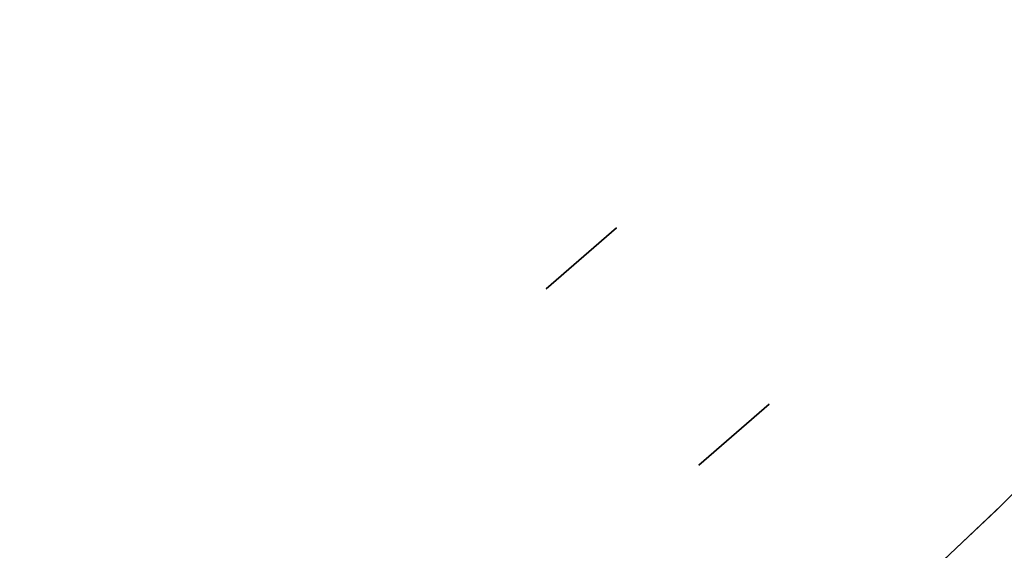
# Model space of a CAD drawing. Header units: millimetres. Extents: x 220 to 1240, y -2940 to -1929.
# Tile 35 of 59: x 835 to 961, y -2676 to -2608. Entities that reach past the tile are written whole.
import ezdxf

# ---------------------------------------------------------------- set-up
doc = ezdxf.new("R2010")
doc.units = ezdxf.units.MM

msp = doc.modelspace()

# ---------------------------------------------------------------- linework, layer by layer
at = {"extrusion": (1.51515e-05, -2.17846e-06, 1)}
msp.add_lwpolyline([(413.37, -2341.54), (410.35, -2352.55), (407.7, -2363.66), (405.44, -2374.86), (403.57, -2386.13), (402.09, -2397.46), (401.01, -2408.83), (400.32, -2420.23), (400.02, -2431.65), (400.12, -2443.08), (400.61, -2454.49), (401.5, -2465.88), (402.78, -2477.23), (404.46, -2488.53), (406.52, -2499.76), (408.97, -2510.92), (411.81, -2521.99), (415.03, -2532.95), (418.63, -2543.79), (422.59, -2554.5), (426.93, -2565.07), (431.63, -2575.48), (436.69, -2585.72), (442.1, -2595.78), (447.85, -2605.65), (453.95, -2615.32), (460.37, -2624.76), (467.12, -2633.98), (474.18, -2642.96), (481.55, -2651.69), (489.21, -2660.16), (497.17, -2668.36), (505.4, -2676.28), (513.9, -2683.91), (522.66, -2691.24), (531.67, -2698.26), (540.92, -2704.97), (550.4, -2711.35), (560.08, -2717.4), (569.98, -2723.11), (580.06, -2728.48), (590.33, -2733.49), (600.76, -2738.15), (611.34, -2742.44), (622.07, -2746.36), (632.93, -2749.91), (643.91, -2753.08), (654.98, -2755.87), (666.15, -2758.27), (677.4, -2760.29), (688.7, -2761.91), (700.06, -2763.15), (711.45, -2763.99), (722.87, -2764.43), (734.29, -2764.48), (745.71, -2764.13), (757.11, -2763.39), (768.47, -2762.26), (779.8, -2760.73), (791.06, -2758.81), (802.24, -2756.51), (813.35, -2753.81), (824.35, -2750.74), (835.24, -2747.28), (846, -2743.45), (856.62, -2739.25), (867.09, -2734.69), (877.4, -2729.76), (887.53, -2724.48), (897.47, -2718.86), (907.21, -2712.89), (916.74, -2706.59), (926.05, -2699.97), (935.12, -2693.02), (943.94, -2685.77), (952.51, -2678.21), (960.81, -2670.36), (968.84, -2662.23), (976.58, -2653.83), (984.02, -2645.17), (991.16, -2636.25), (997.99, -2627.09), (1004.49, -2617.7), (1010.67, -2608.09), (1016.51, -2598.27), (1022, -2588.26), (1027.15, -2578.06), (1031.94, -2567.69), (1036.37, -2557.16), (1040.43, -2546.48), (1044.12, -2535.67), (1047.43, -2524.74), (1050.36, -2513.7), (1052.91, -2502.56), (1055.08, -2491.34), (1056.85, -2480.06), (1058.23, -2468.72), (1059.22, -2457.34), (1059.81, -2445.93), (1060.01, -2434.51)], dxfattribs=at)
at = {"extrusion": (-1.51515e-05, 2.17846e-06, 1)}
for points in [[(1059.99, -2434.51), (1059.8, -2445.93), (1059.2, -2457.34), (1058.22, -2468.72), (1056.84, -2480.06), (1055.06, -2491.34), (1052.9, -2502.56), (1050.35, -2513.69), (1047.42, -2524.74), (1044.11, -2535.67), (1040.42, -2546.48), (1036.36, -2557.16), (1031.93, -2567.69), (1027.14, -2578.06), (1021.99, -2588.25), (1016.49, -2598.27), (1010.65, -2608.09), (1004.48, -2617.7), (997.97, -2627.09), (991.15, -2636.25), (984.01, -2645.16), (976.57, -2653.83), (968.83, -2662.23), (960.8, -2670.36), (952.5, -2678.21), (943.93, -2685.77), (935.11, -2693.02), (926.04, -2699.96), (916.73, -2706.59), (907.2, -2712.89), (897.46, -2718.86), (887.52, -2724.48), (877.39, -2729.76), (867.08, -2734.69), (856.61, -2739.25), (845.99, -2743.45), (835.22, -2747.28), (824.34, -2750.73), (813.33, -2753.81), (802.23, -2756.5), (791.04, -2758.81), (779.78, -2760.73), (768.46, -2762.26), (757.1, -2763.39), (745.7, -2764.13), (734.28, -2764.48), (722.85, -2764.43), (711.44, -2763.98), (700.05, -2763.15), (688.69, -2761.91), (677.38, -2760.29), (666.14, -2758.27), (654.97, -2755.87), (643.89, -2753.08), (632.92, -2749.91), (622.06, -2746.36), (611.33, -2742.43), (600.75, -2738.14), (590.31, -2733.49), (580.05, -2728.47), (569.97, -2723.11), (560.07, -2717.4), (550.38, -2711.35), (540.91, -2704.96), (531.66, -2698.26), (522.65, -2691.23), (513.89, -2683.9), (505.39, -2676.28), (497.15, -2668.36), (489.2, -2660.16), (481.53, -2651.69), (474.17, -2642.96), (467.1, -2633.98), (460.36, -2624.76), (453.93, -2615.31), (447.84, -2605.65), (442.09, -2595.78), (436.68, -2585.72), (431.62, -2575.48), (426.92, -2565.07), (422.58, -2554.5), (418.61, -2543.79), (415.02, -2532.95), (411.8, -2521.98), (408.96, -2510.92), (406.51, -2499.76), (404.45, -2488.53), (402.77, -2477.23), (401.49, -2465.88), (400.6, -2454.49), (400.11, -2443.07), (400.01, -2431.65), (400.3, -2420.23), (400.99, -2408.83), (402.08, -2397.46), (403.56, -2386.13), (405.43, -2374.86), (407.69, -2363.66), (410.33, -2352.55), (413.36, -2341.54)], [(1060, -2434.51), (1059.8, -2445.93), (1059.21, -2457.34), (1058.22, -2468.72), (1056.84, -2480.06), (1055.07, -2491.34), (1052.91, -2502.56), (1050.36, -2513.7), (1047.43, -2524.74), (1044.11, -2535.67), (1040.42, -2546.48), (1036.36, -2557.16), (1031.93, -2567.69), (1027.14, -2578.06), (1022, -2588.26), (1016.5, -2598.27), (1010.66, -2608.09), (1004.49, -2617.7), (997.98, -2627.09), (991.16, -2636.25), (984.02, -2645.17), (976.57, -2653.83), (968.83, -2662.23), (960.81, -2670.36), (952.51, -2678.21), (943.94, -2685.77), (935.12, -2693.02), (926.04, -2699.96), (916.74, -2706.59), (907.21, -2712.89), (897.47, -2718.86), (887.53, -2724.48), (877.4, -2729.76), (867.09, -2734.69), (856.62, -2739.25), (845.99, -2743.45), (835.23, -2747.28), (824.34, -2750.74), (813.34, -2753.81), (802.24, -2756.5), (791.05, -2758.81), (779.79, -2760.73), (768.47, -2762.26), (757.1, -2763.39), (745.7, -2764.13), (734.29, -2764.48), (722.86, -2764.43), (711.45, -2763.99), (700.06, -2763.15), (688.7, -2761.91), (677.39, -2760.29), (666.15, -2758.27), (654.98, -2755.87), (643.9, -2753.08), (632.93, -2749.91), (622.07, -2746.36), (611.34, -2742.44), (600.75, -2738.14), (590.32, -2733.49), (580.06, -2728.48), (569.97, -2723.11), (560.08, -2717.4), (550.39, -2711.35), (540.92, -2704.96), (531.67, -2698.26), (522.66, -2691.24), (513.9, -2683.91), (505.4, -2676.28), (497.16, -2668.36), (489.21, -2660.16), (481.54, -2651.69), (474.17, -2642.96), (467.11, -2633.98), (460.37, -2624.76), (453.94, -2615.32), (447.85, -2605.65), (442.1, -2595.78), (436.69, -2585.72), (431.63, -2575.48), (426.93, -2565.07), (422.59, -2554.5), (418.62, -2543.79), (415.03, -2532.95), (411.81, -2521.99), (408.97, -2510.92), (406.52, -2499.76), (404.45, -2488.53), (402.78, -2477.23), (401.5, -2465.88), (400.61, -2454.49), (400.11, -2443.08), (400.01, -2431.65), (400.31, -2420.23), (401, -2408.83), (402.09, -2397.46), (403.57, -2386.13), (405.44, -2374.86), (407.7, -2363.66), (410.34, -2352.55), (413.37, -2341.54)]]:
    msp.add_lwpolyline(points, dxfattribs=at)
for points in [[(911.35, -2634.63), (902.28, -2642.49)], [(902.28, -2642.49), (911.35, -2634.63)], [(902.28, -2642.49), (911.35, -2634.63)], [(902.28, -2642.49), (911.35, -2634.63)], [(911.35, -2634.63), (902.28, -2642.49)], [(911.35, -2634.63), (902.28, -2642.49)], [(911.35, -2634.63), (902.28, -2642.49)], [(921.92, -2665.16), (930.99, -2657.3)], [(921.92, -2665.16), (930.99, -2657.3)], [(921.92, -2665.16), (930.99, -2657.3)], [(921.92, -2665.16), (930.99, -2657.3)], [(921.92, -2665.16), (930.99, -2657.3)], [(921.92, -2665.16), (930.99, -2657.3)], [(930.99, -2657.3), (921.92, -2665.16)], [(930.99, -2657.3), (921.92, -2665.16)], [(930.99, -2657.3), (921.92, -2665.16)], [(744.31, -2764.2), (755.75, -2763.5), (767.15, -2762.41), (778.51, -2760.92), (789.81, -2759.04), (801.04, -2756.77), (812.18, -2754.11), (823.22, -2751.07), (834.15, -2747.64), (844.96, -2743.84), (855.62, -2739.66), (866.14, -2735.12), (876.49, -2730.21), (886.66, -2724.95), (896.65, -2719.34), (906.44, -2713.38), (916.01, -2707.09), (925.36, -2700.47), (934.47, -2693.53), (943.34, -2686.28), (951.95, -2678.72), (960.29, -2670.87), (968.35, -2662.74)], [(744.31, -2764.2), (755.75, -2763.5), (767.15, -2762.41), (778.51, -2760.92), (789.81, -2759.04), (801.04, -2756.77), (812.18, -2754.11), (823.22, -2751.07), (834.15, -2747.64), (844.96, -2743.84), (855.62, -2739.66), (866.14, -2735.12), (876.49, -2730.21), (886.66, -2724.95), (896.65, -2719.34), (906.44, -2713.38), (916.01, -2707.09), (925.36, -2700.47), (934.47, -2693.53), (943.34, -2686.28), (951.95, -2678.72), (960.29, -2670.87), (968.35, -2662.74)], [(968.83, -2662.23), (960.81, -2670.36), (952.51, -2678.21), (943.94, -2685.77), (935.11, -2693.02), (926.04, -2699.96), (916.74, -2706.59), (907.21, -2712.89), (897.47, -2718.86), (887.53, -2724.48), (877.39, -2729.76), (867.09, -2734.69), (856.62, -2739.25), (845.99, -2743.45), (835.23, -2747.28), (824.34, -2750.74), (813.34, -2753.81), (802.24, -2756.5), (791.05, -2758.81), (779.79, -2760.73), (768.47, -2762.26), (757.1, -2763.39), (745.7, -2764.13)]]:
    msp.add_lwpolyline(points)
at = {"extrusion": (1, 0, 0)}
for points in [[(-2634.63, -528.01), (-2634.63, -603.01)], [(-2634.63, 326.99), (-2634.63, 251.99)], [(-2638.56, 326.99), (-2638.56, 251.99)], [(-2638.56, -528.01), (-2638.56, -603.01)], [(-2642.49, 251.99), (-2642.49, 326.99)], [(-2642.49, -528.01), (-2642.49, -603.01)], [(-2657.3, 371.99), (-2657.3, 357)], [(-2657.3, -633.01), (-2657.3, -648.01)], [(-2661.23, 371.99), (-2661.23, 357)], [(-2661.23, -633.01), (-2661.23, -648.01)], [(-2665.16, 357), (-2665.16, 371.99)], [(-2665.16, -648.01), (-2665.16, -633.01)]]:
    msp.add_lwpolyline(points, dxfattribs=at)
at = {"extrusion": (0.75575, 0.654861, 1.09622e-14)}
msp.add_lwpolyline([(-2617.93, -498.01), (-2616.9, -498.02), (-2615.88, -498.07), (-2614.86, -498.16), (-2613.84, -498.28), (-2612.83, -498.44), (-2611.82, -498.63), (-2610.82, -498.86), (-2609.83, -499.12), (-2608.85, -499.41), (-2607.88, -499.74), (-2606.92, -500.1), (-2605.97, -500.49), (-2605.04, -500.91), (-2604.12, -501.37), (-2603.22, -501.86), (-2602.34, -502.37), (-2601.47, -502.92), (-2600.63, -503.5), (-2599.8, -504.1), (-2598.99, -504.73), (-2598.21, -505.39), (-2597.45, -506.08), (-2596.71, -506.79), (-2596, -507.53), (-2595.32, -508.29), (-2594.66, -509.07), (-2594.02, -509.88), (-2593.42, -510.7), (-2592.84, -511.55), (-2592.29, -512.42), (-2591.78, -513.3), (-2591.29, -514.2), (-2590.83, -515.12), (-2590.41, -516.05), (-2590.02, -517), (-2589.66, -517.96), (-2589.33, -518.93), (-2589.04, -519.91), (-2588.78, -520.9), (-2588.55, -521.9), (-2588.36, -522.91), (-2588.21, -523.92), (-2588.08, -524.94), (-2588, -525.96), (-2587.94, -526.98), (-2587.93, -528.01)], dxfattribs=at)
at = {"extrusion": (0.75575, 0.654861, -2.90189e-14)}
msp.add_lwpolyline([(-2587.93, 251.99), (-2587.94, 250.97), (-2588, 249.95), (-2588.08, 248.93), (-2588.21, 247.91), (-2588.36, 246.9), (-2588.55, 245.89), (-2588.78, 244.89), (-2589.04, 243.9), (-2589.33, 242.92), (-2589.66, 241.95), (-2590.02, 240.99), (-2590.41, 240.04), (-2590.83, 239.11), (-2591.29, 238.19), (-2591.78, 237.29), (-2592.29, 236.41), (-2592.84, 235.54), (-2593.42, 234.69), (-2594.02, 233.87), (-2594.66, 233.06), (-2595.32, 232.28), (-2596, 231.52), (-2596.71, 230.78), (-2597.45, 230.07), (-2598.21, 229.38), (-2598.99, 228.72), (-2599.8, 228.09), (-2600.63, 227.49), (-2601.47, 226.91), (-2602.34, 226.36), (-2603.22, 225.85), (-2604.12, 225.36), (-2605.04, 224.9), (-2605.97, 224.48), (-2606.92, 224.09), (-2607.88, 223.73), (-2608.85, 223.4), (-2609.83, 223.11), (-2610.82, 222.85), (-2611.82, 222.62), (-2612.83, 222.43), (-2613.84, 222.27), (-2614.86, 222.15), (-2615.88, 222.06), (-2616.9, 222.01), (-2617.93, 221.99)], dxfattribs=at)
at = {"extrusion": (0.75575, 0.654861, 7.35247e-15)}
msp.add_lwpolyline([(-2617.93, 357), (-2616.9, 356.98), (-2615.88, 356.93), (-2614.86, 356.84), (-2613.84, 356.72), (-2612.83, 356.56), (-2611.82, 356.37), (-2610.82, 356.14), (-2609.83, 355.88), (-2608.85, 355.59), (-2607.88, 355.26), (-2606.92, 354.9), (-2605.97, 354.51), (-2605.04, 354.09), (-2604.12, 353.63), (-2603.22, 353.14), (-2602.34, 352.63), (-2601.47, 352.08), (-2600.63, 351.5), (-2599.8, 350.9), (-2598.99, 350.27), (-2598.21, 349.61), (-2597.45, 348.92), (-2596.71, 348.21), (-2596, 347.47), (-2595.32, 346.71), (-2594.66, 345.93), (-2594.02, 345.12), (-2593.42, 344.3), (-2592.84, 343.45), (-2592.29, 342.58), (-2591.78, 341.7), (-2591.29, 340.8), (-2590.83, 339.88), (-2590.41, 338.95), (-2590.02, 338), (-2589.66, 337.04), (-2589.33, 336.07), (-2589.04, 335.09), (-2588.78, 334.1), (-2588.55, 333.1), (-2588.36, 332.09), (-2588.21, 331.08), (-2588.08, 330.06), (-2588, 329.04), (-2587.94, 328.02), (-2587.93, 326.99)], dxfattribs=at)
at = {"extrusion": (0.75575, 0.654861, -6.82598e-15)}
msp.add_lwpolyline([(-2587.93, -603.01), (-2587.94, -604.03), (-2588, -605.05), (-2588.08, -606.07), (-2588.21, -607.09), (-2588.36, -608.1), (-2588.55, -609.11), (-2588.78, -610.11), (-2589.04, -611.1), (-2589.33, -612.08), (-2589.66, -613.05), (-2590.02, -614.01), (-2590.41, -614.96), (-2590.83, -615.89), (-2591.29, -616.81), (-2591.78, -617.71), (-2592.29, -618.59), (-2592.84, -619.46), (-2593.42, -620.31), (-2594.02, -621.13), (-2594.66, -621.94), (-2595.32, -622.72), (-2596, -623.48), (-2596.71, -624.22), (-2597.45, -624.93), (-2598.21, -625.62), (-2598.99, -626.28), (-2599.8, -626.91), (-2600.63, -627.51), (-2601.47, -628.09), (-2602.34, -628.64), (-2603.22, -629.15), (-2604.12, -629.64), (-2605.04, -630.1), (-2605.97, -630.52), (-2606.92, -630.91), (-2607.88, -631.27), (-2608.85, -631.6), (-2609.83, -631.89), (-2610.82, -632.15), (-2611.82, -632.38), (-2612.83, -632.57), (-2613.84, -632.73), (-2614.86, -632.85), (-2615.88, -632.94), (-2616.9, -632.99), (-2617.93, -633.01)], dxfattribs=at)
at = {"extrusion": (0.75575, 0.654861, -1.28757e-15)}
msp.add_lwpolyline([(-2617.93, -498.01), (-2616.9, -498.02), (-2615.88, -498.07), (-2614.86, -498.16), (-2613.84, -498.28), (-2612.83, -498.44), (-2611.82, -498.63), (-2610.82, -498.86), (-2609.83, -499.12), (-2608.85, -499.41), (-2607.88, -499.74), (-2606.92, -500.1), (-2605.97, -500.49), (-2605.04, -500.91), (-2604.12, -501.37), (-2603.22, -501.86), (-2602.34, -502.37), (-2601.47, -502.92), (-2600.63, -503.5), (-2599.8, -504.1), (-2598.99, -504.73), (-2598.21, -505.39), (-2597.45, -506.08), (-2596.71, -506.79), (-2596, -507.53), (-2595.32, -508.29), (-2594.66, -509.07), (-2594.02, -509.88), (-2593.42, -510.7), (-2592.84, -511.55), (-2592.29, -512.42), (-2591.78, -513.3), (-2591.29, -514.2), (-2590.83, -515.12), (-2590.41, -516.05), (-2590.02, -517), (-2589.66, -517.96), (-2589.33, -518.93), (-2589.04, -519.91), (-2588.78, -520.9), (-2588.55, -521.9), (-2588.36, -522.91), (-2588.21, -523.92), (-2588.08, -524.94), (-2588, -525.96), (-2587.94, -526.98), (-2587.93, -528.01)], dxfattribs=at)
at = {"extrusion": (0.75575, 0.654861, 7.46408e-15)}
msp.add_lwpolyline([(-2587.93, 251.99), (-2587.94, 250.97), (-2588, 249.95), (-2588.08, 248.93), (-2588.21, 247.91), (-2588.36, 246.9), (-2588.55, 245.89), (-2588.78, 244.89), (-2589.04, 243.9), (-2589.33, 242.92), (-2589.66, 241.95), (-2590.02, 240.99), (-2590.41, 240.04), (-2590.83, 239.11), (-2591.29, 238.19), (-2591.78, 237.29), (-2592.29, 236.41), (-2592.84, 235.54), (-2593.42, 234.69), (-2594.02, 233.87), (-2594.66, 233.06), (-2595.32, 232.28), (-2596, 231.52), (-2596.71, 230.78), (-2597.45, 230.07), (-2598.21, 229.38), (-2598.99, 228.72), (-2599.8, 228.09), (-2600.63, 227.49), (-2601.47, 226.91), (-2602.34, 226.36), (-2603.22, 225.85), (-2604.12, 225.36), (-2605.04, 224.9), (-2605.97, 224.48), (-2606.92, 224.09), (-2607.88, 223.73), (-2608.85, 223.4), (-2609.83, 223.11), (-2610.82, 222.85), (-2611.82, 222.62), (-2612.83, 222.43), (-2613.84, 222.27), (-2614.86, 222.15), (-2615.88, 222.06), (-2616.9, 222.01), (-2617.93, 221.99)], dxfattribs=at)
at = {"extrusion": (0.75575, 0.654861, 1.22058e-14)}
msp.add_lwpolyline([(-2617.93, 357), (-2616.9, 356.98), (-2615.88, 356.93), (-2614.86, 356.84), (-2613.84, 356.72), (-2612.83, 356.56), (-2611.82, 356.37), (-2610.82, 356.14), (-2609.83, 355.88), (-2608.85, 355.59), (-2607.88, 355.26), (-2606.92, 354.9), (-2605.97, 354.51), (-2605.04, 354.09), (-2604.12, 353.63), (-2603.22, 353.14), (-2602.34, 352.63), (-2601.47, 352.08), (-2600.63, 351.5), (-2599.8, 350.9), (-2598.99, 350.27), (-2598.21, 349.61), (-2597.45, 348.92), (-2596.71, 348.21), (-2596, 347.47), (-2595.32, 346.71), (-2594.66, 345.93), (-2594.02, 345.12), (-2593.42, 344.3), (-2592.84, 343.45), (-2592.29, 342.58), (-2591.78, 341.7), (-2591.29, 340.8), (-2590.83, 339.88), (-2590.41, 338.95), (-2590.02, 338), (-2589.66, 337.04), (-2589.33, 336.07), (-2589.04, 335.09), (-2588.78, 334.1), (-2588.55, 333.1), (-2588.36, 332.09), (-2588.21, 331.08), (-2588.08, 330.06), (-2588, 329.04), (-2587.94, 328.02), (-2587.93, 326.99)], dxfattribs=at)
at = {"extrusion": (0.75575, 0.654861, 4.38813e-15)}
msp.add_lwpolyline([(-2587.93, -603.01), (-2587.94, -604.03), (-2588, -605.05), (-2588.08, -606.07), (-2588.21, -607.09), (-2588.36, -608.1), (-2588.55, -609.11), (-2588.78, -610.11), (-2589.04, -611.1), (-2589.33, -612.08), (-2589.66, -613.05), (-2590.02, -614.01), (-2590.41, -614.96), (-2590.83, -615.89), (-2591.29, -616.81), (-2591.78, -617.71), (-2592.29, -618.59), (-2592.84, -619.46), (-2593.42, -620.31), (-2594.02, -621.13), (-2594.66, -621.94), (-2595.32, -622.72), (-2596, -623.48), (-2596.71, -624.22), (-2597.45, -624.93), (-2598.21, -625.62), (-2598.99, -626.28), (-2599.8, -626.91), (-2600.63, -627.51), (-2601.47, -628.09), (-2602.34, -628.64), (-2603.22, -629.15), (-2604.12, -629.64), (-2605.04, -630.1), (-2605.97, -630.52), (-2606.92, -630.91), (-2607.88, -631.27), (-2608.85, -631.6), (-2609.83, -631.89), (-2610.82, -632.15), (-2611.82, -632.38), (-2612.83, -632.57), (-2613.84, -632.73), (-2614.86, -632.85), (-2615.88, -632.94), (-2616.9, -632.99), (-2617.93, -633.01)], dxfattribs=at)
at = {"extrusion": (0.75575, 0.654861, -1.15333e-16)}
msp.add_lwpolyline([(-2587.93, -528.01), (-2587.94, -526.98), (-2588, -525.96), (-2588.08, -524.94), (-2588.21, -523.92), (-2588.36, -522.91), (-2588.55, -521.9), (-2588.78, -520.9), (-2589.04, -519.91), (-2589.33, -518.93), (-2589.66, -517.96), (-2590.02, -517), (-2590.41, -516.05), (-2590.83, -515.12), (-2591.29, -514.2), (-2591.78, -513.3), (-2592.29, -512.42), (-2592.84, -511.55), (-2593.42, -510.7), (-2594.02, -509.88), (-2594.66, -509.07), (-2595.32, -508.29), (-2596, -507.53), (-2596.71, -506.79), (-2597.45, -506.08), (-2598.21, -505.39), (-2598.99, -504.73), (-2599.8, -504.1), (-2600.63, -503.5), (-2601.47, -502.92), (-2602.34, -502.37), (-2603.22, -501.86), (-2604.12, -501.37), (-2605.04, -500.91), (-2605.97, -500.49), (-2606.92, -500.1), (-2607.88, -499.74), (-2608.85, -499.41), (-2609.83, -499.12), (-2610.82, -498.86), (-2611.82, -498.63), (-2612.83, -498.44), (-2613.84, -498.28), (-2614.86, -498.16), (-2615.88, -498.07), (-2616.9, -498.02), (-2617.93, -498.01)], dxfattribs=at)
at = {"extrusion": (0.75575, 0.654861, 3.73546e-15)}
msp.add_lwpolyline([(-2617.93, 221.99), (-2616.9, 222.01), (-2615.88, 222.06), (-2614.86, 222.15), (-2613.84, 222.27), (-2612.83, 222.43), (-2611.82, 222.62), (-2610.82, 222.85), (-2609.83, 223.11), (-2608.85, 223.4), (-2607.88, 223.73), (-2606.92, 224.09), (-2605.97, 224.48), (-2605.04, 224.9), (-2604.12, 225.36), (-2603.22, 225.85), (-2602.34, 226.36), (-2601.47, 226.91), (-2600.63, 227.49), (-2599.8, 228.09), (-2598.99, 228.72), (-2598.21, 229.38), (-2597.45, 230.07), (-2596.71, 230.78), (-2596, 231.52), (-2595.32, 232.28), (-2594.66, 233.06), (-2594.02, 233.87), (-2593.42, 234.69), (-2592.84, 235.54), (-2592.29, 236.41), (-2591.78, 237.29), (-2591.29, 238.19), (-2590.83, 239.11), (-2590.41, 240.04), (-2590.02, 240.99), (-2589.66, 241.95), (-2589.33, 242.92), (-2589.04, 243.9), (-2588.78, 244.89), (-2588.55, 245.89), (-2588.36, 246.9), (-2588.21, 247.91), (-2588.08, 248.93), (-2588, 249.95), (-2587.94, 250.97), (-2587.93, 251.99)], dxfattribs=at)
at = {"extrusion": (0.75575, 0.654861, 1.12288e-14)}
msp.add_lwpolyline([(-2587.93, 326.99), (-2587.94, 328.02), (-2588, 329.04), (-2588.08, 330.06), (-2588.21, 331.08), (-2588.36, 332.09), (-2588.55, 333.1), (-2588.78, 334.1), (-2589.04, 335.09), (-2589.33, 336.07), (-2589.66, 337.04), (-2590.02, 338), (-2590.41, 338.95), (-2590.83, 339.88), (-2591.29, 340.8), (-2591.78, 341.7), (-2592.29, 342.58), (-2592.84, 343.45), (-2593.42, 344.3), (-2594.02, 345.12), (-2594.66, 345.93), (-2595.32, 346.71), (-2596, 347.47), (-2596.71, 348.21), (-2597.45, 348.92), (-2598.21, 349.61), (-2598.99, 350.27), (-2599.8, 350.9), (-2600.63, 351.5), (-2601.47, 352.08), (-2602.34, 352.63), (-2603.22, 353.14), (-2604.12, 353.63), (-2605.04, 354.09), (-2605.97, 354.51), (-2606.92, 354.9), (-2607.88, 355.26), (-2608.85, 355.59), (-2609.83, 355.88), (-2610.82, 356.14), (-2611.82, 356.37), (-2612.83, 356.56), (-2613.84, 356.72), (-2614.86, 356.84), (-2615.88, 356.93), (-2616.9, 356.98), (-2617.93, 357)], dxfattribs=at)
at = {"extrusion": (0.75575, 0.654861, 3.87945e-15)}
msp.add_lwpolyline([(-2617.93, -633.01), (-2616.9, -632.99), (-2615.88, -632.94), (-2614.86, -632.85), (-2613.84, -632.73), (-2612.83, -632.57), (-2611.82, -632.38), (-2610.82, -632.15), (-2609.83, -631.89), (-2608.85, -631.6), (-2607.88, -631.27), (-2606.92, -630.91), (-2605.97, -630.52), (-2605.04, -630.1), (-2604.12, -629.64), (-2603.22, -629.15), (-2602.34, -628.64), (-2601.47, -628.09), (-2600.63, -627.51), (-2599.8, -626.91), (-2598.99, -626.28), (-2598.21, -625.62), (-2597.45, -624.93), (-2596.71, -624.22), (-2596, -623.48), (-2595.32, -622.72), (-2594.66, -621.94), (-2594.02, -621.13), (-2593.42, -620.31), (-2592.84, -619.46), (-2592.29, -618.59), (-2591.78, -617.71), (-2591.29, -616.81), (-2590.83, -615.89), (-2590.41, -614.96), (-2590.02, -614.01), (-2589.66, -613.05), (-2589.33, -612.08), (-2589.04, -611.1), (-2588.78, -610.11), (-2588.55, -609.11), (-2588.36, -608.1), (-2588.21, -607.09), (-2588.08, -606.07), (-2588, -605.05), (-2587.94, -604.03), (-2587.93, -603.01)], dxfattribs=at)
at = {"extrusion": (0.75575, 0.654861, -1.1279e-15)}
msp.add_lwpolyline([(-2677.93, -438), (-2677.89, -440.05), (-2677.79, -442.1), (-2677.61, -444.14), (-2677.37, -446.17), (-2677.05, -448.2), (-2676.67, -450.21), (-2676.22, -452.21), (-2675.7, -454.19), (-2675.12, -456.16), (-2674.46, -458.1), (-2673.74, -460.02), (-2672.96, -461.91), (-2672.11, -463.77), (-2671.2, -465.61), (-2670.23, -467.41), (-2669.19, -469.18), (-2668.1, -470.91), (-2666.94, -472.61), (-2665.73, -474.26), (-2664.47, -475.87), (-2663.15, -477.44), (-2661.78, -478.96), (-2660.35, -480.43), (-2658.88, -481.86), (-2657.36, -483.23), (-2655.79, -484.55), (-2654.18, -485.81), (-2652.53, -487.02), (-2650.83, -488.18), (-2649.1, -489.27), (-2647.33, -490.3), (-2645.53, -491.28), (-2643.7, -492.19), (-2641.83, -493.04), (-2639.94, -493.82), (-2638.02, -494.54), (-2636.08, -495.19), (-2634.11, -495.78), (-2632.13, -496.3), (-2630.13, -496.75), (-2628.12, -497.13), (-2626.1, -497.45), (-2624.06, -497.69), (-2622.02, -497.87), (-2619.98, -497.97), (-2617.93, -498.01)], dxfattribs=at)
at = {"extrusion": (0.75575, 0.654861, -4.12079e-15)}
msp.add_lwpolyline([(-2617.93, 221.99), (-2619.98, 221.96), (-2622.02, 221.86), (-2624.06, 221.68), (-2626.1, 221.44), (-2628.12, 221.12), (-2630.13, 220.74), (-2632.13, 220.29), (-2634.11, 219.77), (-2636.08, 219.18), (-2638.02, 218.53), (-2639.94, 217.81), (-2641.83, 217.03), (-2643.7, 216.18), (-2645.53, 215.27), (-2647.33, 214.29), (-2649.1, 213.26), (-2650.83, 212.17), (-2652.53, 211.01), (-2654.18, 209.8), (-2655.79, 208.54), (-2657.36, 207.22), (-2658.88, 205.85), (-2660.35, 204.42), (-2661.78, 202.95), (-2663.15, 201.43), (-2664.47, 199.86), (-2665.73, 198.25), (-2666.94, 196.6), (-2668.1, 194.9), (-2669.19, 193.17), (-2670.23, 191.4), (-2671.2, 189.6), (-2672.11, 187.76), (-2672.96, 185.9), (-2673.74, 184.01), (-2674.46, 182.09), (-2675.12, 180.15), (-2675.7, 178.18), (-2676.22, 176.2), (-2676.67, 174.2), (-2677.05, 172.19), (-2677.37, 170.16), (-2677.61, 168.13), (-2677.79, 166.09), (-2677.89, 164.04), (-2677.93, 161.99)], dxfattribs=at)
at = {"extrusion": (0.75575, 0.654861, -5.20344e-15)}
msp.add_lwpolyline([(-2647.93, 401.99), (-2646.9, 401.98), (-2645.88, 401.93), (-2644.86, 401.84), (-2643.84, 401.72), (-2642.83, 401.56), (-2641.82, 401.37), (-2640.82, 401.14), (-2639.83, 400.88), (-2638.85, 400.59), (-2637.88, 400.26), (-2636.92, 399.9), (-2635.97, 399.51), (-2635.04, 399.09), (-2634.12, 398.63), (-2633.22, 398.14), (-2632.34, 397.63), (-2631.47, 397.08), (-2630.63, 396.5), (-2629.8, 395.9), (-2628.99, 395.27), (-2628.21, 394.61), (-2627.45, 393.92), (-2626.71, 393.21), (-2626, 392.47), (-2625.32, 391.71), (-2624.66, 390.93), (-2624.02, 390.12), (-2623.42, 389.3), (-2622.84, 388.45), (-2622.29, 387.58), (-2621.78, 386.7), (-2621.29, 385.8), (-2620.83, 384.88), (-2620.41, 383.95), (-2620.02, 383), (-2619.66, 382.04), (-2619.33, 381.07), (-2619.04, 380.09), (-2618.78, 379.1), (-2618.55, 378.1), (-2618.36, 377.09), (-2618.21, 376.08), (-2618.08, 375.06), (-2618, 374.04), (-2617.94, 373.02), (-2617.93, 371.99)], dxfattribs=at)
at = {"extrusion": (0.75575, 0.654861, 2.39156e-14)}
msp.add_lwpolyline([(-2617.93, -648.01), (-2617.94, -649.03), (-2618, -650.05), (-2618.08, -651.07), (-2618.21, -652.09), (-2618.36, -653.1), (-2618.55, -654.11), (-2618.78, -655.11), (-2619.04, -656.1), (-2619.33, -657.08), (-2619.66, -658.05), (-2620.02, -659.01), (-2620.41, -659.96), (-2620.83, -660.89), (-2621.29, -661.81), (-2621.78, -662.71), (-2622.29, -663.59), (-2622.84, -664.46), (-2623.42, -665.31), (-2624.02, -666.13), (-2624.66, -666.94), (-2625.32, -667.72), (-2626, -668.48), (-2626.71, -669.22), (-2627.45, -669.93), (-2628.21, -670.62), (-2628.99, -671.28), (-2629.8, -671.91), (-2630.63, -672.51), (-2631.47, -673.09), (-2632.34, -673.64), (-2633.22, -674.15), (-2634.12, -674.64), (-2635.04, -675.1), (-2635.97, -675.52), (-2636.92, -675.91), (-2637.88, -676.27), (-2638.85, -676.6), (-2639.83, -676.89), (-2640.82, -677.15), (-2641.82, -677.38), (-2642.83, -677.57), (-2643.84, -677.73), (-2644.86, -677.85), (-2645.88, -677.94), (-2646.9, -677.99), (-2647.93, -678.01)], dxfattribs=at)
at = {"extrusion": (0.75575, 0.654861, 8.89028e-15)}
msp.add_lwpolyline([(-2617.93, -498.01), (-2619.98, -497.97), (-2622.02, -497.87), (-2624.06, -497.69), (-2626.1, -497.45), (-2628.12, -497.13), (-2630.13, -496.75), (-2632.13, -496.3), (-2634.11, -495.78), (-2636.08, -495.19), (-2638.02, -494.54), (-2639.94, -493.82), (-2641.83, -493.04), (-2643.7, -492.19), (-2645.53, -491.28), (-2647.33, -490.3), (-2649.1, -489.27), (-2650.83, -488.18), (-2652.53, -487.02), (-2654.18, -485.81), (-2655.79, -484.55), (-2657.36, -483.23), (-2658.88, -481.86), (-2660.35, -480.43), (-2661.78, -478.96), (-2663.15, -477.44), (-2664.47, -475.87), (-2665.73, -474.26), (-2666.94, -472.61), (-2668.1, -470.91), (-2669.19, -469.18), (-2670.23, -467.41), (-2671.2, -465.61), (-2672.11, -463.77), (-2672.96, -461.91), (-2673.74, -460.02), (-2674.46, -458.1), (-2675.12, -456.16), (-2675.7, -454.19), (-2676.22, -452.21), (-2676.67, -450.21), (-2677.05, -448.2), (-2677.37, -446.17), (-2677.61, -444.14), (-2677.79, -442.1), (-2677.89, -440.05), (-2677.93, -438)], dxfattribs=at)
at = {"extrusion": (0.75575, 0.654861, 1.94571e-15)}
msp.add_lwpolyline([(-2677.93, 161.99), (-2677.89, 164.04), (-2677.79, 166.09), (-2677.61, 168.13), (-2677.37, 170.16), (-2677.05, 172.19), (-2676.67, 174.2), (-2676.22, 176.2), (-2675.7, 178.18), (-2675.12, 180.15), (-2674.46, 182.09), (-2673.74, 184.01), (-2672.96, 185.9), (-2672.11, 187.76), (-2671.2, 189.6), (-2670.23, 191.4), (-2669.19, 193.17), (-2668.1, 194.9), (-2666.94, 196.6), (-2665.73, 198.25), (-2664.47, 199.86), (-2663.15, 201.43), (-2661.78, 202.95), (-2660.35, 204.42), (-2658.88, 205.85), (-2657.36, 207.22), (-2655.79, 208.54), (-2654.18, 209.8), (-2652.53, 211.01), (-2650.83, 212.17), (-2649.1, 213.26), (-2647.33, 214.29), (-2645.53, 215.27), (-2643.7, 216.18), (-2641.83, 217.03), (-2639.94, 217.81), (-2638.02, 218.53), (-2636.08, 219.18), (-2634.11, 219.77), (-2632.13, 220.29), (-2630.13, 220.74), (-2628.12, 221.12), (-2626.1, 221.44), (-2624.06, 221.68), (-2622.02, 221.86), (-2619.98, 221.96), (-2617.93, 221.99)], dxfattribs=at)
at = {"extrusion": (0.75575, 0.654861, -1.25911e-14)}
msp.add_lwpolyline([(-2647.93, 401.99), (-2646.9, 401.98), (-2645.88, 401.93), (-2644.86, 401.84), (-2643.84, 401.72), (-2642.83, 401.56), (-2641.82, 401.37), (-2640.82, 401.14), (-2639.83, 400.88), (-2638.85, 400.59), (-2637.88, 400.26), (-2636.92, 399.9), (-2635.97, 399.51), (-2635.04, 399.09), (-2634.12, 398.63), (-2633.22, 398.14), (-2632.34, 397.63), (-2631.47, 397.08), (-2630.63, 396.5), (-2629.8, 395.9), (-2628.99, 395.27), (-2628.21, 394.61), (-2627.45, 393.92), (-2626.71, 393.21), (-2626, 392.47), (-2625.32, 391.71), (-2624.66, 390.93), (-2624.02, 390.12), (-2623.42, 389.3), (-2622.84, 388.45), (-2622.29, 387.58), (-2621.78, 386.7), (-2621.29, 385.8), (-2620.83, 384.88), (-2620.41, 383.95), (-2620.02, 383), (-2619.66, 382.04), (-2619.33, 381.07), (-2619.04, 380.09), (-2618.78, 379.1), (-2618.55, 378.1), (-2618.36, 377.09), (-2618.21, 376.08), (-2618.08, 375.06), (-2618, 374.04), (-2617.94, 373.02), (-2617.93, 371.99)], dxfattribs=at)
at = {"extrusion": (0.75575, 0.654861, 1.5397e-14)}
msp.add_lwpolyline([(-2617.93, -648.01), (-2617.94, -649.03), (-2618, -650.05), (-2618.08, -651.07), (-2618.21, -652.09), (-2618.36, -653.1), (-2618.55, -654.11), (-2618.78, -655.11), (-2619.04, -656.1), (-2619.33, -657.08), (-2619.66, -658.05), (-2620.02, -659.01), (-2620.41, -659.96), (-2620.83, -660.89), (-2621.29, -661.81), (-2621.78, -662.71), (-2622.29, -663.59), (-2622.84, -664.46), (-2623.42, -665.31), (-2624.02, -666.13), (-2624.66, -666.94), (-2625.32, -667.72), (-2626, -668.48), (-2626.71, -669.22), (-2627.45, -669.93), (-2628.21, -670.62), (-2628.99, -671.28), (-2629.8, -671.91), (-2630.63, -672.51), (-2631.47, -673.09), (-2632.34, -673.64), (-2633.22, -674.15), (-2634.12, -674.64), (-2635.04, -675.1), (-2635.97, -675.52), (-2636.92, -675.91), (-2637.88, -676.27), (-2638.85, -676.6), (-2639.83, -676.89), (-2640.82, -677.15), (-2641.82, -677.38), (-2642.83, -677.57), (-2643.84, -677.73), (-2644.86, -677.85), (-2645.88, -677.94), (-2646.9, -677.99), (-2647.93, -678.01)], dxfattribs=at)
at = {"extrusion": (0.75575, 0.654861, -4.38759e-15)}
msp.add_lwpolyline([(-2617.93, -498.01), (-2619.98, -497.97), (-2622.02, -497.87), (-2624.06, -497.69), (-2626.1, -497.45), (-2628.12, -497.13), (-2630.13, -496.75), (-2632.13, -496.3), (-2634.11, -495.78), (-2636.08, -495.19), (-2638.02, -494.54), (-2639.94, -493.82), (-2641.83, -493.04), (-2643.7, -492.19), (-2645.53, -491.28), (-2647.33, -490.3), (-2649.1, -489.27), (-2650.83, -488.18), (-2652.53, -487.02), (-2654.18, -485.81), (-2655.79, -484.55), (-2657.36, -483.23), (-2658.88, -481.86), (-2660.35, -480.43), (-2661.78, -478.96), (-2663.15, -477.44), (-2664.47, -475.87), (-2665.73, -474.26), (-2666.94, -472.61), (-2668.1, -470.91), (-2669.19, -469.18), (-2670.23, -467.41), (-2671.2, -465.61), (-2672.11, -463.77), (-2672.96, -461.91), (-2673.74, -460.02), (-2674.46, -458.1), (-2675.12, -456.16), (-2675.7, -454.19), (-2676.22, -452.21), (-2676.67, -450.21), (-2677.05, -448.2), (-2677.37, -446.17), (-2677.61, -444.14), (-2677.79, -442.1), (-2677.89, -440.05), (-2677.93, -438)], dxfattribs=at)
at = {"extrusion": (0.75575, 0.654861, 6.05e-15)}
msp.add_lwpolyline([(-2677.93, 161.99), (-2677.89, 164.04), (-2677.79, 166.09), (-2677.61, 168.13), (-2677.37, 170.16), (-2677.05, 172.19), (-2676.67, 174.2), (-2676.22, 176.2), (-2675.7, 178.18), (-2675.12, 180.15), (-2674.46, 182.09), (-2673.74, 184.01), (-2672.96, 185.9), (-2672.11, 187.76), (-2671.2, 189.6), (-2670.23, 191.4), (-2669.19, 193.17), (-2668.1, 194.9), (-2666.94, 196.6), (-2665.73, 198.25), (-2664.47, 199.86), (-2663.15, 201.43), (-2661.78, 202.95), (-2660.35, 204.42), (-2658.88, 205.85), (-2657.36, 207.22), (-2655.79, 208.54), (-2654.18, 209.8), (-2652.53, 211.01), (-2650.83, 212.17), (-2649.1, 213.26), (-2647.33, 214.29), (-2645.53, 215.27), (-2643.7, 216.18), (-2641.83, 217.03), (-2639.94, 217.81), (-2638.02, 218.53), (-2636.08, 219.18), (-2634.11, 219.77), (-2632.13, 220.29), (-2630.13, 220.74), (-2628.12, 221.12), (-2626.1, 221.44), (-2624.06, 221.68), (-2622.02, 221.86), (-2619.98, 221.96), (-2617.93, 221.99)], dxfattribs=at)
at = {"extrusion": (0.75575, 0.654861, -3.10667e-14)}
msp.add_lwpolyline([(-2617.93, 371.99), (-2617.94, 373.02), (-2618, 374.04), (-2618.08, 375.06), (-2618.21, 376.08), (-2618.36, 377.09), (-2618.55, 378.1), (-2618.78, 379.1), (-2619.04, 380.09), (-2619.33, 381.07), (-2619.66, 382.04), (-2620.02, 383), (-2620.41, 383.95), (-2620.83, 384.88), (-2621.29, 385.8), (-2621.78, 386.7), (-2622.29, 387.58), (-2622.84, 388.45), (-2623.42, 389.3), (-2624.02, 390.12), (-2624.66, 390.93), (-2625.32, 391.71), (-2626, 392.47), (-2626.71, 393.21), (-2627.45, 393.92), (-2628.21, 394.61), (-2628.99, 395.27), (-2629.8, 395.9), (-2630.63, 396.5), (-2631.47, 397.08), (-2632.34, 397.63), (-2633.22, 398.14), (-2634.12, 398.63), (-2635.04, 399.09), (-2635.97, 399.51), (-2636.92, 399.9), (-2637.88, 400.26), (-2638.85, 400.59), (-2639.83, 400.88), (-2640.82, 401.14), (-2641.82, 401.37), (-2642.83, 401.56), (-2643.84, 401.72), (-2644.86, 401.84), (-2645.88, 401.93), (-2646.9, 401.98), (-2647.93, 401.99)], dxfattribs=at)
at = {"extrusion": (0.75575, 0.654861, -3.85651e-15)}
msp.add_lwpolyline([(-2647.93, -678.01), (-2646.9, -677.99), (-2645.88, -677.94), (-2644.86, -677.85), (-2643.84, -677.73), (-2642.83, -677.57), (-2641.82, -677.38), (-2640.82, -677.15), (-2639.83, -676.89), (-2638.85, -676.6), (-2637.88, -676.27), (-2636.92, -675.91), (-2635.97, -675.52), (-2635.04, -675.1), (-2634.12, -674.64), (-2633.22, -674.15), (-2632.34, -673.64), (-2631.47, -673.09), (-2630.63, -672.51), (-2629.8, -671.91), (-2628.99, -671.28), (-2628.21, -670.62), (-2627.45, -669.93), (-2626.71, -669.22), (-2626, -668.48), (-2625.32, -667.72), (-2624.66, -666.94), (-2624.02, -666.13), (-2623.42, -665.31), (-2622.84, -664.46), (-2622.29, -663.59), (-2621.78, -662.71), (-2621.29, -661.81), (-2620.83, -660.89), (-2620.41, -659.96), (-2620.02, -659.01), (-2619.66, -658.05), (-2619.33, -657.08), (-2619.04, -656.1), (-2618.78, -655.11), (-2618.55, -654.11), (-2618.36, -653.1), (-2618.21, -652.09), (-2618.08, -651.07), (-2618, -650.05), (-2617.94, -649.03), (-2617.93, -648.01)], dxfattribs=at)

doc.saveas('drawing.dxf')
